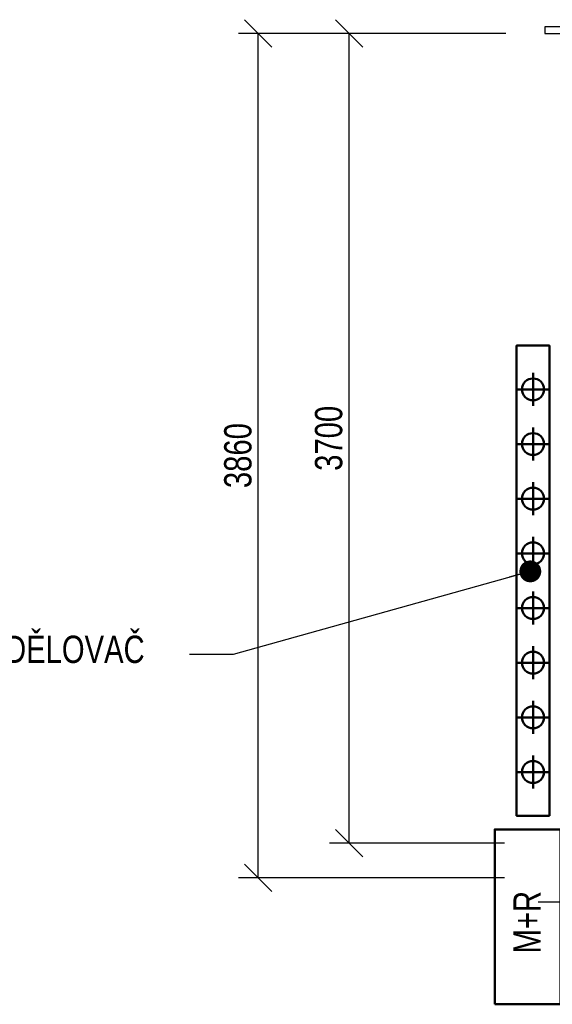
# Model space of a CAD drawing. Header units: millimetres. Extents: x -41968 to 54113, y -9946 to 101810.
# Tile 149 of 174: x -9794 to -7357, y 91389 to 95893. Entities that reach past the tile are written whole.
import ezdxf

# ---------------------------------------------------------------- set-up
doc = ezdxf.new("R2010")
doc.units = ezdxf.units.MM
doc.linetypes.add('DASHDOT', pattern=[1, 0.5, -0.25, 0, -0.25])
for name, color, linetype, lineweight in [('UT-armatury', 2, 'Continuous', 50), ('UT-kotle', 1, 'Continuous', 50), ('UT-stoupacky', 2, 'Continuous', 50), ('UT-texty_stredni', 7, 'Continuous', 25)]:
    doc.layers.add(name, color=color, linetype=linetype, lineweight=lineweight)
doc.layers.add('UT-komin', color=2, linetype='Continuous')
doc.layers.add('UT-koty', color=7, linetype='Continuous')
doc.styles.get("Standard").update_dxf_attribs({"font": 'ic-simplex.shx', "width": 0.8})
doc.dimstyles.new('CADKON', dxfattribs={"dimscale": 50, "dimtxt": 2.5, "dimasz": 2.5, "dimexe": 1.8, "dimexo": 0, "dimgap": 0.6, "dimtad": 1, "dimrnd": 10, "dimtxsty": 'Standard', "dimblk1": 'OBLIQUE', "dimblk2": 'OBLIQUE', "dimsah": 1, "dimcen": 2.5, "dimadec": 1, "dimazin": 2, "dimtfac": 1, "dimtdec": 4, "dimtix": 1, "dimtmove": 2, "dimatfit": 3, "dimldrblk": 'OPEN30', "dimfxl": 5, "dimtfill": 1, "dimtolj": 1, "dimarcsym": 0})

# ---------------------------------------------------------------- blocks, each defined once
blk = doc.blocks.new('_OBLIQUE')
at = {"color": 0, "linetype": 'ByBlock'}
blk.add_line((-0.5, -0.5), (0.5, 0.5), dxfattribs=at)
blk = doc.blocks.new('*D36919')
at = {"layer": 'Defpoints', "color": 0}
for p in [(-8287.1, 95830), (-7570, 95830), (-7575, 92125.8)]:
    blk.add_point(p, dxfattribs=at)
at = {"layer": 'UT-koty', "color": 0, "lineweight": -2, "ltscale": 10}
for p, q in [((-7570, 95830), (-8377.1, 95830)), ((-8287.1, 92125.8), (-8287.1, 95830)), ((-7575, 92125.8), (-8377.1, 92125.8))]:
    blk.add_line(p, q, dxfattribs=at)
at = {"layer": 'UT-koty', "color": 0, "lineweight": -2, "xscale": 125, "yscale": 125, "zscale": 125}
for p, rotation in [((-8287.1, 95830), 90), ((-8287.1, 92125.8), 270)]:
    blk.add_blockref('_OBLIQUE', p, dxfattribs=dict(at, rotation=rotation))
at = {"layer": 'UT-koty', "color": 0, "ltscale": 10, "insert": (-8379.6, 93977.9), "char_height": 125, "attachment_point": 5, "rotation": 90, "bg_fill": 3, "box_fill_scale": 1.1, "bg_fill_color": 256, "bg_fill_true_color": 13158600, "bg_fill_transparency": 0}
blk.add_mtext('\\A1;3700', dxfattribs=at)
blk = doc.blocks.new('_Open30')
at = {"color": 0, "lineweight": -2}
for p, q in [((-1, 0.268), (0, 0)), ((0, 0), (-1, -0.268)), ((0, 0), (-1, 0))]:
    blk.add_line(p, q, dxfattribs=at)
blk = doc.blocks.new('*D36920')
at = {"layer": 'Defpoints', "color": 0}
for p in [(-8702.7, 95830), (-7575, 95830), (-7575, 91968)]:
    blk.add_point(p, dxfattribs=at)
at = {"layer": 'UT-koty', "color": 0, "lineweight": -2, "ltscale": 10}
for p, q in [((-7575, 95830), (-8792.7, 95830)), ((-8702.7, 91968), (-8702.7, 95830)), ((-7575, 91968), (-8792.7, 91968))]:
    blk.add_line(p, q, dxfattribs=at)
at = {"layer": 'UT-koty', "color": 0, "lineweight": -2, "xscale": 125, "yscale": 125, "zscale": 125}
for p, rotation in [((-8702.7, 95830), 90), ((-8702.7, 91968), 270)]:
    blk.add_blockref('_OBLIQUE', p, dxfattribs=dict(at, rotation=rotation))
at = {"layer": 'UT-koty', "color": 0, "ltscale": 10, "insert": (-8795.2, 93899), "char_height": 125, "attachment_point": 5, "rotation": 90, "bg_fill": 3, "box_fill_scale": 1.1, "bg_fill_color": 256, "bg_fill_true_color": 13158600, "bg_fill_transparency": 0}
blk.add_mtext('\\A1;3860', dxfattribs=at)
blk = doc.blocks.new('*U35599')
at = {"color": 0, "linetype": 'ByBlock', "lineweight": -2, "ltscale": 10}
for p, q in [((0, 75), (0, -75)), ((-75, 0), (75, 0))]:
    blk.add_line(p, q, dxfattribs=at)
blk.add_circle((0, 0), 50, dxfattribs=at)

msp = doc.modelspace()

# ---------------------------------------------------------------- linework, layer by layer
at = {"layer": 'UT-komin', "linetype": 'DASHDOT', "lineweight": 25, "ltscale": 300}
for p, q in [((-7421.378, 91858.029), (-7111.378, 91858.029)), ((-7156.378, 91858.029), (-7421.378, 91858.029))]:
    msp.add_line(p, q, dxfattribs=at)
at = {"layer": 'UT-komin', "ltscale": 10}
msp.add_lwpolyline([(-7391.378, 95830), (-7141.378, 95830), (-7141.378, 95860), (-7391.378, 95860)], close=True, dxfattribs=at)
at = {"layer": 'UT-kotle', "ltscale": 10}
msp.add_lwpolyline([(-7370, 92251.765), (-7520, 92251.765), (-7520, 94401.765), (-7370, 94401.765)], close=True, dxfattribs=at)

# ---------------------------------------------------------------- block references
at = {"layer": 'UT-stoupacky', "ltscale": 10, "xscale": -1, "rotation": 180.0000000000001}
for p in [(-7445, 94201.765), (-7445, 93951.765), (-7445, 93701.765), (-7445, 93451.765), (-7445, 93201.765), (-7445, 92951.765), (-7445, 92701.765), (-7445, 92451.765)]:
    msp.add_blockref('*U35599', p, dxfattribs=at)

# ---------------------------------------------------------------- texts
at = {"layer": 'UT-texty_stredni', "ltscale": 10, "width": 0.8}
msp.add_text('M+R', height=125, rotation=90, dxfattribs=at).set_placement((-7409.628, 91622.043))
at = {"layer": 'UT-texty_stredni', "ltscale": 10, "insert": (-11176.499, 93075.562), "char_height": 125, "width": 2173.34807, "attachment_point": 1}
msp.add_mtext('KOMBINOVANÝ ROZDĚLOVAČ\\PQmax = 23 m3/hod', dxfattribs=at)

# ---------------------------------------------------------------- dimensions: what is measured, and where the dimension line sits
at = {"layer": 'UT-koty', "ltscale": 10}
dim = msp.add_linear_dim(base=(-8287.126, 95830), p1=(-7575, 92125.847), p2=(-7570, 95830), angle=90, dimstyle='CADKON', dxfattribs=at)
dim.commit()
dim.dimension.update_dxf_attribs({"geometry": '*D36919', "text_midpoint": (-8379.626, 93977.923)})

# ---------------------------------------------------------------- next in the draw order: dimensions: what is measured, and where the dimension line sits
dim = msp.add_linear_dim(base=(-8702.651, 95830), p1=(-7575, 91968.03), p2=(-7575, 95830), angle=90, dimstyle='CADKON', dxfattribs=at)
dim.commit()
dim.dimension.update_dxf_attribs({"geometry": '*D36920', "text_midpoint": (-8795.151, 93899.015)})

# ---------------------------------------------------------------- next in the draw order: linework, layer by layer
at = {"layer": 'UT-armatury', "ltscale": 10}
msp.add_lwpolyline([(-7620, 91389.475), (-7320, 91389.475), (-7320, 92189.475), (-7620, 92189.475)], close=True, dxfattribs=at)
at = {"layer": 'UT-texty_stredni', "ltscale": 10}
msp.add_line((-8817.852, 92989.253), (-9017.852, 92989.253), dxfattribs=at)

# ---------------------------------------------------------------- next in the draw order: leaders
msp.add_leader([(-7457.454, 93369.378), (-8817.852, 92989.253)], dimstyle='CADKON', override={"dimscale": 1, "dimasz": 100, "dimtih": 0, "dimtoh": 0, "dimrnd": 0, "dimclrd": 0, "dimtix": 0, "dimtofl": 0, "dimldrblk": 'Dot'}, dxfattribs=at)

doc.saveas('drawing.dxf')
